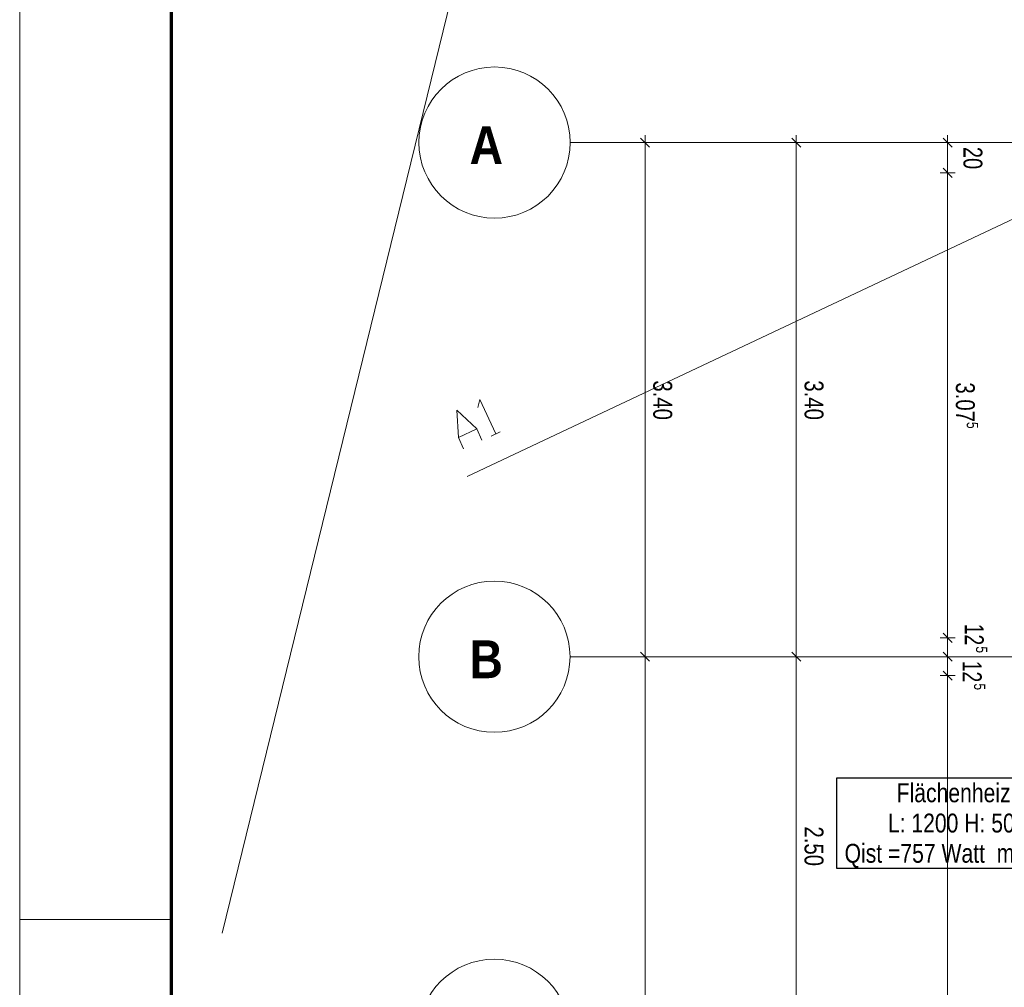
# Model space of a CAD drawing. Extents: x 229 to 926, y 37 to 878.
# Tile 65 of 194: x 229 to 359, y 622 to 750. Entities that reach past the tile are written whole.
import ezdxf
from ezdxf.lldxf.tags import DXFTag

# ---------------------------------------------------------------- set-up
doc = ezdxf.new("R2010")
doc.units = 0
doc.layers.get('0').update_dxf_attribs({"lineweight": 13})
for name, color, linetype, lineweight in [('Ausstattung', 7, 'Continuous', 25), ('Axen', 7, 'Continuous', 25), ('Axen-A03ENJ5PI0', 7, 'Continuous', 25), ('Beschriftung', 7, 'Continuous', 25), ('Beschriftung-A03ENJ5NI0', 7, 'Continuous', 25), ('Bewegungsfläche', 7, 'Continuous', 25), ('Boden', 7, 'Continuous', 25), ('Boden-A03ENJ5OI0', 7, 'Continuous', 25), ('Deckenspiegel', 7, 'Continuous', 25), ('Fenster', 7, 'Continuous', 25), ('Fenster-A03ENJ5TI0', 7, 'Continuous', 25), ('Fullfläche', 7, 'Continuous', 25), ('Fullfläche-A03ENJ5QI0', 7, 'Continuous', 25), ('Maßlinien', 7, 'Continuous', 25), ('Maßlinien-A03ENJ5WI0', 7, 'Continuous', 25), ('Räume', 7, 'Continuous', 25), ('Räume-A03ENJ5RI0', 7, 'Continuous', 25), ('Treppen', 7, 'Continuous', 25), ('Treppen-A03ENJ5SI0', 7, 'Continuous', 25), ('Türen', 7, 'Continuous', 25), ('Türen-A03ENJ5UI0', 7, 'Continuous', 25), ('Wände', 7, 'Continuous', 25), ('Wände-A03ENJ5VI0', 7, 'Continuous', 25), ('X_BI_Geometrie', 7, 'Continuous', 13), ('X_BI_Text', 7, 'Continuous', 25)]:
    doc.layers.add(name, color=color, linetype=linetype, lineweight=lineweight)
doc.layers.add('X_Einfuegepunkt-A01FN4SOLQ', color=3, linetype='Continuous', lineweight=25, true_color=0x00ff00)
doc.layers.add('X_Einfuegepunkt-A01FN4SOLQ-A03ENJ61I0', color=3, linetype='Continuous', lineweight=25, true_color=0x00ff00)
doc.styles.get("Standard").update_dxf_attribs({"font": 'arial.ttf'})
tags = doc.linetypes.add('ALL_S25', pattern=[0.001, 0, -0.001]).pattern_tags.tags
tags[6:7] = [DXFTag(74, 4), DXFTag(75, 0), DXFTag(340, '0'), DXFTag(46, 1.0), DXFTag(50, 0.0), DXFTag(44, 0.0), DXFTag(45, 0.0)]
tags[4:5] = [DXFTag(74, 4), DXFTag(75, 0), DXFTag(340, '0'), DXFTag(46, 1.0), DXFTag(50, 0.0), DXFTag(44, 0.0), DXFTag(45, 0.0)]
tags = doc.linetypes.add('ALL_S25-A03ENJ5XI0', pattern=[0.001, 0, -0.001]).pattern_tags.tags
tags[6:7] = [DXFTag(74, 4), DXFTag(75, 0), DXFTag(340, '0'), DXFTag(46, 1.0), DXFTag(50, 0.0), DXFTag(44, 0.0), DXFTag(45, 0.0)]
tags[4:5] = [DXFTag(74, 4), DXFTag(75, 0), DXFTag(340, '0'), DXFTag(46, 1.0), DXFTag(50, 0.0), DXFTag(44, 0.0), DXFTag(45, 0.0)]

# ---------------------------------------------------------------- blocks, each defined once
blk = doc.blocks.new('Blockreferenz-A03ENJ5HI0', base_point=(228.98, 36.58))
at = {"color": 0, "linetype": 'ByBlock', "lineweight": -2, "ltscale": 0.13}
for p, q in [((228.98, 36.58), (228.98, 876.58)), ((228.98, 630.58), (248.98, 630.58))]:
    blk.add_line(p, q, dxfattribs=at)
at = {"color": 0, "linetype": 'ByBlock', "lineweight": 70, "ltscale": 0.7}
blk.add_line((248.98, 872.58), (248.98, 41.58), dxfattribs=at)
blk = doc.blocks.new('Referenz-A03ENJ5LI0', base_point=(255.73, 65.7))
at = {"layer": 'Ausstattung', "color": 0, "lineweight": -2}
blk.add_line((308.49, 844.41), (255.73, 628.78), dxfattribs=at)
at = {"layer": 'Axen', "color": 0, "lineweight": -2}
blk.add_line((308.49, 844.41), (255.73, 628.78), dxfattribs=at)
at = {"layer": 'Axen', "color": 0, "linetype": 'ALL_S25', "lineweight": -2, "ltscale": 0.13}
for p, q in [((735.55, 733.35), (301.74, 733.35)), ((735.55, 665.35), (301.72, 665.35))]:
    blk.add_line(p, q, dxfattribs=at)
at = {"layer": 'Axen', "color": 0, "lineweight": -2}
for centre in [(291.74, 733.35), (291.72, 665.35), (291.71, 615.35)]:
    blk.add_circle(centre, 10, dxfattribs=at)
at = {"layer": 'Beschriftung', "color": 0, "lineweight": -2}
blk.add_line((308.49, 844.41), (255.73, 628.78), dxfattribs=at)
at = {"layer": 'Bewegungsfläche', "color": 0, "lineweight": -2}
blk.add_line((308.49, 844.41), (255.73, 628.78), dxfattribs=at)
at = {"layer": 'Boden', "color": 0, "lineweight": -2}
blk.add_line((308.49, 844.41), (255.73, 628.78), dxfattribs=at)
at = {"layer": 'Fenster', "color": 0, "lineweight": -2}
blk.add_line((308.49, 844.41), (255.73, 628.78), dxfattribs=at)
at = {"layer": 'Fullfläche', "color": 0, "lineweight": -2}
blk.add_line((308.49, 844.41), (255.73, 628.78), dxfattribs=at)
at = {"layer": 'Maßlinien', "color": 0, "lineweight": -2}
for p, q in [((308.49, 844.41), (255.73, 628.78)), ((311.63, 733.35), (311.63, 734.35)), ((331.63, 733.35), (331.63, 734.35)), ((351.63, 733.35), (351.63, 734.35)), ((311.63, 733.35), (310.63, 733.35)), ((312.23, 732.75), (311.03, 733.95)), ((311.63, 733.35), (312.63, 733.35)), ((311.63, 665.35), (311.63, 733.35)), ((331.63, 733.35), (330.63, 733.35)), ((332.23, 732.75), (331.03, 733.95)), ((331.63, 733.35), (332.63, 733.35)), ((331.63, 665.35), (331.63, 733.35)), ((351.63, 733.35), (350.63, 733.35)), ((352.23, 732.75), (351.03, 733.95)), ((351.63, 733.35), (352.63, 733.35)), ((351.63, 729.35), (351.63, 733.35)), ((351.63, 729.35), (350.63, 729.35)), ((352.23, 728.75), (351.03, 729.95)), ((351.63, 729.35), (352.63, 729.35)), ((351.63, 667.85), (351.63, 729.35)), ((351.63, 667.85), (350.63, 667.85)), ((352.23, 667.25), (351.03, 668.45)), ((351.63, 667.85), (352.63, 667.85)), ((351.63, 665.35), (351.63, 667.85)), ((311.63, 665.35), (310.63, 665.35)), ((312.23, 664.75), (311.03, 665.95)), ((311.63, 665.35), (312.63, 665.35)), ((311.63, 165.35), (311.63, 665.35)), ((331.63, 665.35), (330.63, 665.35)), ((332.23, 664.75), (331.03, 665.95)), ((331.63, 665.35), (332.63, 665.35)), ((331.63, 615.35), (331.63, 665.35)), ((351.63, 665.35), (350.63, 665.35)), ((352.23, 664.75), (351.03, 665.95)), ((351.63, 665.35), (352.63, 665.35)), ((351.63, 662.85), (351.63, 665.35)), ((351.63, 662.85), (350.63, 662.85)), ((352.23, 662.25), (351.03, 663.45)), ((351.63, 662.85), (352.63, 662.85)), ((351.63, 417.85), (351.63, 662.85))]:
    blk.add_line(p, q, dxfattribs=at)
at = {"layer": 'Räume', "color": 0, "lineweight": -2}
blk.add_line((308.49, 844.41), (255.73, 628.78), dxfattribs=at)
at = {"layer": 'Treppen', "color": 0, "lineweight": -2}
blk.add_line((308.49, 844.41), (255.73, 628.78), dxfattribs=at)
at = {"layer": 'Türen', "color": 0, "lineweight": -2}
blk.add_line((308.49, 844.41), (255.73, 628.78), dxfattribs=at)
at = {"layer": 'Wände', "color": 0, "lineweight": -2}
blk.add_line((308.49, 844.41), (255.73, 628.78), dxfattribs=at)
at = {"layer": 'X_Einfuegepunkt-A01FN4SOLQ', "color": 0, "lineweight": -2}
blk.add_line((381.63, 733.35), (288.12, 689.19), dxfattribs=at)
at = {"layer": 'X_Einfuegepunkt-A01FN4SOLQ', "color": 0, "linetype": 'ByBlock', "lineweight": -2, "ltscale": 0.13}
for p, q in [((289.53, 698.32), (289.78, 699.35)), ((289.78, 699.35), (291.89, 694.82)), ((286.96, 694.36), (286.76, 697.94)), ((286.76, 697.94), (289.38, 695.49)), ((286.96, 694.36), (289.38, 695.49)), ((289.38, 695.49), (290.08, 693.98)), ((291.29, 694.54), (292.5, 695.1)), ((287.66, 692.85), (286.96, 694.36))]:
    blk.add_line(p, q, dxfattribs=at)
at = {"layer": 'Axen', "color": 0, "lineweight": -2, "char_height": 5, "attachment_point": 1, "rotation": 359.9884}
for s, insert in [('{\\W1.07;\\fArial Narrow|b1|i0;A}', (288.44, 735.51)), ('{\\W1.07;\\fArial Narrow|b1|i0;B}', (288.43, 667.51))]:
    blk.add_mtext(s, dxfattribs=dict(at, insert=insert))
at = {"layer": 'Maßlinien', "color": 0, "lineweight": -2, "attachment_point": 1, "rotation": 270}
for s, insert, char_height in [('{\\W0.76;\\fArial;20}', (356.22, 732.78), 2.5), ('{\\W0.77;\\fArial;3.40}', (315.22, 701.9), 2.5), ('{\\W0.77;\\fArial;3.40}', (335.22, 701.9), 2.5), ('{\\W0.77;\\fArial;3.07}', (355.22, 701.63), 2.5), ('{\\W0.76;\\fArial;5}', (355.66, 696.4), 1.5), ('{\\W0.73;\\fArial;12}', (356.4, 669.71), 2.5), ('{\\W0.76;\\fArial;5}', (356.88, 666.72), 1.5), ('{\\W0.73;\\fArial;12}', (356.13, 664.81), 2.5), ('{\\W0.76;\\fArial;5}', (356.62, 661.82), 1.5), ('{\\W0.77;\\fArial;2.50}', (335.22, 642.9), 2.5)]:
    blk.add_mtext(s, dxfattribs=dict(at, insert=insert, char_height=char_height))
blk = doc.blocks.new('Referenz-A03ENJ62I0', base_point=(255.73, 65.71))
at = {"layer": 'Axen-A03ENJ5PI0', "color": 0, "lineweight": -2}
blk.add_line((308.49, 844.41), (255.73, 628.78), dxfattribs=at)
at = {"layer": 'Axen-A03ENJ5PI0', "color": 0, "linetype": 'ALL_S25-A03ENJ5XI0', "lineweight": -2, "ltscale": 0.13}
for p, q in [((735.55, 733.35), (301.74, 733.35)), ((735.55, 665.35), (301.72, 665.35))]:
    blk.add_line(p, q, dxfattribs=at)
at = {"layer": 'Axen-A03ENJ5PI0', "color": 0, "lineweight": -2}
for centre in [(291.74, 733.35), (291.72, 665.35), (291.71, 615.35)]:
    blk.add_circle(centre, 10, dxfattribs=at)
at = {"layer": 'Beschriftung-A03ENJ5NI0', "color": 0, "lineweight": -2}
blk.add_line((308.49, 844.41), (255.73, 628.78), dxfattribs=at)
at = {"layer": 'Boden-A03ENJ5OI0', "color": 0, "lineweight": -2}
blk.add_line((308.49, 844.41), (255.73, 628.78), dxfattribs=at)
at = {"layer": 'Deckenspiegel', "color": 0, "lineweight": -2}
blk.add_line((308.49, 844.41), (255.73, 628.78), dxfattribs=at)
at = {"layer": 'Fenster-A03ENJ5TI0', "color": 0, "lineweight": -2}
blk.add_line((308.49, 844.41), (255.73, 628.78), dxfattribs=at)
at = {"layer": 'Fullfläche-A03ENJ5QI0', "color": 0, "lineweight": -2}
blk.add_line((308.49, 844.41), (255.73, 628.78), dxfattribs=at)
at = {"layer": 'Maßlinien-A03ENJ5WI0', "color": 0, "lineweight": -2}
for p, q in [((308.49, 844.41), (255.73, 628.78)), ((311.63, 733.35), (311.63, 734.35)), ((331.63, 733.35), (331.63, 734.35)), ((351.63, 733.35), (351.63, 734.35)), ((311.63, 733.35), (310.63, 733.35)), ((312.23, 732.75), (311.03, 733.95)), ((311.63, 733.35), (312.63, 733.35)), ((311.63, 665.35), (311.63, 733.35)), ((331.63, 733.35), (330.63, 733.35)), ((332.23, 732.75), (331.03, 733.95)), ((331.63, 733.35), (332.63, 733.35)), ((331.63, 665.35), (331.63, 733.35)), ((351.63, 733.35), (350.63, 733.35)), ((352.23, 732.75), (351.03, 733.95)), ((351.63, 733.35), (352.63, 733.35)), ((351.63, 729.35), (351.63, 733.35)), ((351.63, 729.35), (350.63, 729.35)), ((352.23, 728.75), (351.03, 729.95)), ((351.63, 729.35), (352.63, 729.35)), ((351.63, 667.85), (351.63, 729.35)), ((351.63, 667.85), (350.63, 667.85)), ((352.23, 667.25), (351.03, 668.45)), ((351.63, 667.85), (352.63, 667.85)), ((351.63, 665.35), (351.63, 667.85)), ((311.63, 665.35), (310.63, 665.35)), ((312.23, 664.75), (311.03, 665.95)), ((311.63, 665.35), (312.63, 665.35)), ((311.63, 165.35), (311.63, 665.35)), ((331.63, 665.35), (330.63, 665.35)), ((332.23, 664.75), (331.03, 665.95)), ((331.63, 665.35), (332.63, 665.35)), ((331.63, 615.35), (331.63, 665.35)), ((351.63, 665.35), (350.63, 665.35)), ((352.23, 664.75), (351.03, 665.95)), ((351.63, 665.35), (352.63, 665.35)), ((351.63, 662.85), (351.63, 665.35)), ((351.63, 662.85), (350.63, 662.85)), ((352.23, 662.25), (351.03, 663.45)), ((351.63, 662.85), (352.63, 662.85)), ((351.63, 417.85), (351.63, 662.85))]:
    blk.add_line(p, q, dxfattribs=at)
at = {"layer": 'Räume-A03ENJ5RI0', "color": 0, "lineweight": -2}
blk.add_line((308.49, 844.41), (255.73, 628.78), dxfattribs=at)
at = {"layer": 'Treppen-A03ENJ5SI0', "color": 0, "lineweight": -2}
blk.add_line((308.49, 844.41), (255.73, 628.78), dxfattribs=at)
at = {"layer": 'Türen-A03ENJ5UI0', "color": 0, "lineweight": -2}
blk.add_line((308.49, 844.41), (255.73, 628.78), dxfattribs=at)
at = {"layer": 'Wände-A03ENJ5VI0', "color": 0, "lineweight": -2}
blk.add_line((308.49, 844.41), (255.73, 628.78), dxfattribs=at)
at = {"layer": 'X_Einfuegepunkt-A01FN4SOLQ-A03ENJ61I0', "color": 0, "lineweight": -2}
blk.add_line((381.63, 733.35), (288.12, 689.19), dxfattribs=at)
at = {"layer": 'X_Einfuegepunkt-A01FN4SOLQ-A03ENJ61I0', "color": 0, "linetype": 'ByBlock', "lineweight": -2, "ltscale": 0.13}
for p, q in [((289.53, 698.32), (289.78, 699.35)), ((289.78, 699.35), (291.89, 694.82)), ((286.96, 694.36), (286.76, 697.94)), ((286.76, 697.94), (289.38, 695.49)), ((286.96, 694.36), (289.38, 695.49)), ((289.38, 695.49), (290.08, 693.98)), ((291.29, 694.54), (292.5, 695.1)), ((287.66, 692.85), (286.96, 694.36))]:
    blk.add_line(p, q, dxfattribs=at)
at = {"layer": 'Axen-A03ENJ5PI0', "color": 0, "lineweight": -2, "char_height": 5, "attachment_point": 1, "rotation": 359.9884}
for s, insert in [('{\\W1.07;\\fArial Narrow|b1|i0;A}', (288.44, 735.51)), ('{\\W1.07;\\fArial Narrow|b1|i0;B}', (288.43, 667.51))]:
    blk.add_mtext(s, dxfattribs=dict(at, insert=insert))
at = {"layer": 'Maßlinien-A03ENJ5WI0', "color": 0, "lineweight": -2, "attachment_point": 1, "rotation": 270}
for s, insert, char_height in [('{\\W0.76;\\fArial;20}', (356.22, 732.78), 2.5), ('{\\W0.77;\\fArial;3.40}', (315.22, 701.9), 2.5), ('{\\W0.77;\\fArial;3.40}', (335.22, 701.9), 2.5), ('{\\W0.77;\\fArial;3.07}', (355.22, 701.63), 2.5), ('{\\W0.76;\\fArial;5}', (355.66, 696.4), 1.5), ('{\\W0.73;\\fArial;12}', (356.4, 669.71), 2.5), ('{\\W0.76;\\fArial;5}', (356.88, 666.72), 1.5), ('{\\W0.73;\\fArial;12}', (356.13, 664.81), 2.5), ('{\\W0.76;\\fArial;5}', (356.62, 661.82), 1.5), ('{\\W0.77;\\fArial;2.50}', (335.22, 642.9), 2.5)]:
    blk.add_mtext(s, dxfattribs=dict(at, insert=insert, char_height=char_height))
blk = doc.blocks.new('Bauteilbeschriftung-A03ENJASI0', base_point=(336.97, 637.35))
at = {"color": 0, "lineweight": -2}
for p, q in [((336.97, 649.35), (375.61, 649.35)), ((336.97, 637.35), (336.97, 649.35)), ((375.61, 649.35), (375.61, 637.35)), ((375.61, 637.35), (336.97, 637.35))]:
    blk.add_line(p, q, dxfattribs=at)
at = {"color": 0, "linetype": 'ByBlock', "lineweight": -2, "ltscale": 0.25}
blk.add_line((375.61, 643.35), (386.63, 643.35), dxfattribs=at)
at = {"color": 0, "linetype": 'ByBlock', "lineweight": -2, "ltscale": 0.25, "char_height": 2.5, "attachment_point": 1}
for s, insert in [('{\\W0.8;\\fArial;Flächenheizkörper}', (344.89, 648.6)), ('{\\W0.8;\\fArial;L: 1200 H: 500 T: 62}', (343.73, 644.6)), ('{\\W0.8;\\fArial;Qist =757 Watt  ms: 23.3 kg/h}', (338.01, 640.6))]:
    blk.add_mtext(s, dxfattribs=dict(at, insert=insert))

msp = doc.modelspace()

# ---------------------------------------------------------------- block references
at = {"color": 251, "lineweight": 13, "ltscale": 0.13, "true_color": 0x606060}
for name, p in [('Referenz-A03ENJ5LI0', (255.73, 65.7)), ('Referenz-A03ENJ62I0', (255.73, 65.71))]:
    msp.add_blockref(name, p, dxfattribs=at)
at = {"layer": 'X_BI_Geometrie', "ltscale": 0.13}
msp.add_blockref('Blockreferenz-A03ENJ5HI0', (228.98, 36.58), dxfattribs=at)
at = {"layer": 'X_BI_Text', "ltscale": 0.25}
msp.add_blockref('Bauteilbeschriftung-A03ENJASI0', (336.97, 637.35), dxfattribs=at)

doc.saveas('drawing.dxf')
